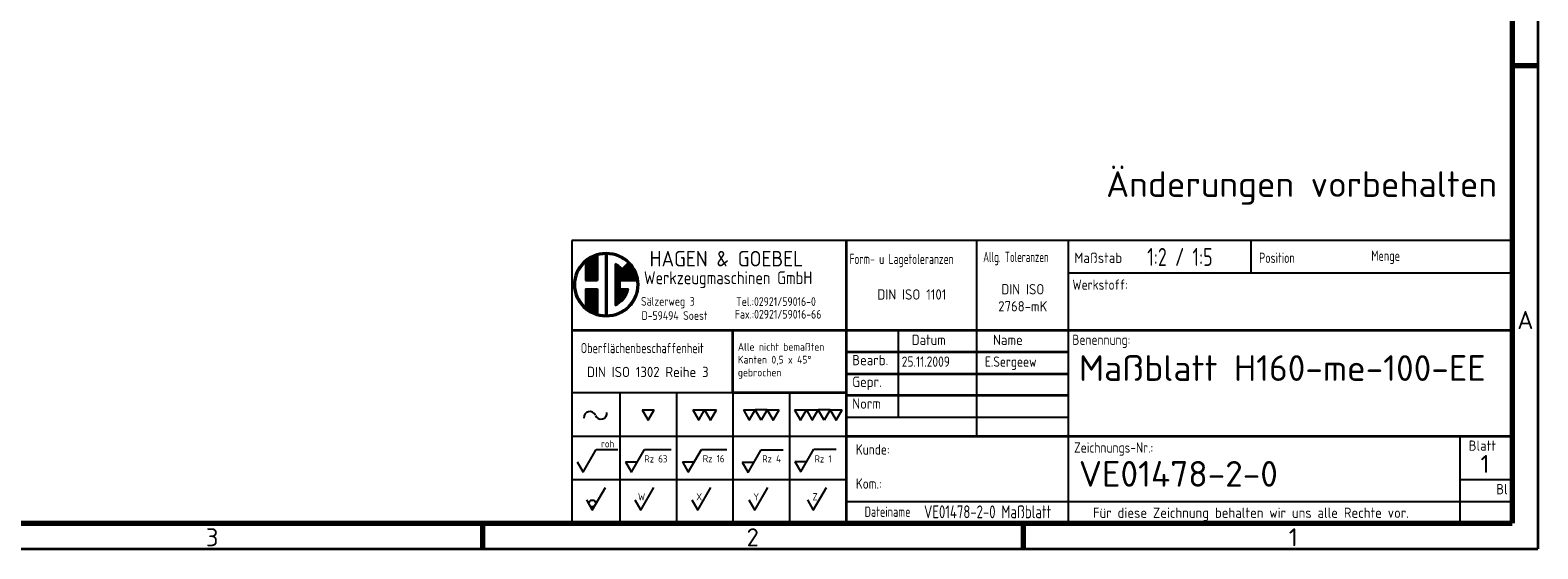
# Model space of a CAD drawing. Header units: millimetres. Extents: x 10 to 1672, y 10 to 1179.
# Tile 3 of 6: x 1086 to 1672, y 10 to 212. Entities that reach past the tile are written whole.
import ezdxf
from ezdxf.enums import TextEntityAlignment as Align

# ---------------------------------------------------------------- set-up
doc = ezdxf.new("R2010")
doc.units = ezdxf.units.MM
doc.header["$LTSCALE"] = 2
doc.layers.get('0').update_dxf_attribs({"lineweight": 25})
for name, color, linetype, lineweight in [('AM_BOR', 7, 'Continuous', 50), ('Rahmen (ISO)', 7, 'Continuous', 70), ('Symbol (ISO)', 7, 'Continuous', 25), ('Titel (ISO)', 7, 'Continuous', 50)]:
    doc.layers.add(name, color=color, linetype=linetype, lineweight=lineweight)
doc.styles.add('ACDINTS_30', font='isocp.shx')
doc.styles.add('ACDINTS_31', font='isocp.shx')
doc.styles.add('ACDINTS_32', font='isocp.shx')
doc.styles.add('ACDINTS_33', font='isocp.shx')
doc.styles.add('ACDINTS_34', font='isocp.shx')
doc.styles.add('ACDINTS_35', font='isocp.shx')
doc.styles.add('ACDINTS_40', font='isocp.shx')
doc.styles.add('ACDINTS_41', font='isocp.shx')
doc.styles.add('Notiztext (DIN)', font='isocpeur.ttf')
doc.styles.get("Standard").update_dxf_attribs({"font": 'ISOCP.shx'})
doc.styles.add('TextStyle32', font='isocp.shx')
doc.styles.add('TextStyle51', font='isocp.shx', dxfattribs={"width": 0.8})
doc.styles.add('TextStyle52', font='isocp.shx', dxfattribs={"width": 0.8})
doc.styles.add('TextStyle53', font='isocp.shx')
doc.styles.add('TextStyle54', font='isocp.shx')
doc.styles.add('TextStyle55', font='isocp.shx', dxfattribs={"width": 0.8})
doc.styles.add('TextStyle56', font='isocp.shx', dxfattribs={"width": 0.8})
doc.styles.add('TextStyle59', font='isocp.shx', dxfattribs={"width": 0.8})
doc.styles.add('TextStyle60', font='isocp.shx', dxfattribs={"width": 0.8})
doc.styles.add('TextStyle61', font='isocp.shx', dxfattribs={"width": 0.8})
doc.styles.add('TextStyle62', font='isocp.shx')
doc.styles.add('TextStyle63', font='isocp.shx')
doc.styles.add('TextStyle64', font='isocp.shx', dxfattribs={"width": 0.8})
doc.styles.add('TextStyle65', font='isocp.shx', dxfattribs={"width": 0.8})

# ---------------------------------------------------------------- blocks, each defined once
blk = doc.blocks.new('Ränder Hagen+Goebel Rahmen')
at = {"layer": 'Rahmen (ISO)', "linetype": 'Continuous', "lineweight": 35}
for p in [(836, 589), (5, 5)]:
    blk.add_line(p, (836, 5), dxfattribs=at)
at = {"layer": 'Rahmen (ISO)'}
for p, q in [((831, 584), (831, 10)), ((831, 99), (836, 99)), ((10, 10), (831, 10)), ((630.75, 10), (630.75, 5)), ((735.875, 10), (735.875, 5))]:
    blk.add_line(p, q, dxfattribs=at)
at = {"layer": 'Symbol (ISO)', "char_height": 3.5, "style": 'Notiztext (DIN)'}
for s, insert, attachment_point in [('A', (832, 49.5), 4), ('3', (578.187, 9), 2), ('2', (683.312, 9), 2), ('1', (788.437, 9), 2)]:
    blk.add_mtext(s, dxfattribs=dict(at, insert=insert, attachment_point=attachment_point))
blk = doc.blocks.new('Schriftfelder Hagen+Goebel')
at = {"color": 7}
for p, q in [((294.29, 154.82), (111.41, 154.82)), ((111.41, 154.82), (111.41, 99.83)), ((294.29, 99.83), (294.29, 154.82)), ((111.41, 99.83), (294.29, 99.83))]:
    blk.add_line(p, q, dxfattribs=at)
at = {"color": 7, "linetype": 'Continuous', "lineweight": 25}
for p, q in [((114.07, 150.62), (114.07, 147.01)), ((114.34, 150.85), (114.34, 147.01)), ((114.6, 151.05), (114.6, 147.01)), ((114.87, 151.24), (114.87, 147.01)), ((115.13, 151.4), (115.13, 147.01)), ((115.4, 151.54), (115.4, 147.01)), ((115.67, 151.67), (115.67, 147.01)), ((115.93, 151.78), (115.93, 147.01)), ((116.2, 151.88), (116.2, 147.01)), ((116.39, 151.98), (116.39, 147.01)), ((117.99, 152.46), (117.99, 139.96)), ((118.25, 152.46), (118.25, 139.96)), ((119.85, 150.25), (119.85, 142.17)), ((120.12, 150.12), (120.12, 142.3)), ((120.38, 149.97), (120.38, 142.45)), ((120.65, 149.8), (120.65, 142.62)), ((120.92, 149.6), (120.92, 147.01)), ((121.23, 149.31), (122.36, 150.44)), ((121.71, 149.8), (121.71, 147.01)), ((121.98, 150.07), (121.98, 147.01)), ((122.25, 150.33), (122.25, 147.01)), ((122.51, 150.25), (122.51, 147.01)), ((122.78, 149.97), (122.78, 147.01)), ((123.04, 149.62), (123.04, 147.01)), ((114.07, 147.01), (116.39, 147.01)), ((120.78, 147.01), (124.06, 147.01)), ((120.78, 147.01), (120.78, 145.41)), ((121.18, 149.36), (121.18, 147.01)), ((121.45, 149.54), (121.45, 147.01)), ((123.31, 149.2), (123.31, 147.01)), ((123.58, 148.68), (123.58, 147.01)), ((123.84, 147.97), (123.84, 147.01)), ((114.07, 145.41), (114.07, 141.8)), ((114.07, 145.41), (116.39, 145.41)), ((114.34, 145.41), (114.34, 141.57)), ((114.6, 145.41), (114.6, 141.37)), ((114.87, 145.41), (114.87, 141.18)), ((115.13, 145.41), (115.13, 141.02)), ((115.4, 145.41), (115.4, 140.88)), ((115.67, 145.41), (115.67, 140.75)), ((115.93, 145.41), (115.93, 140.64)), ((116.2, 145.41), (116.2, 140.54)), ((116.39, 145.41), (116.39, 140.44)), ((120.78, 145.41), (122.44, 145.41)), ((120.92, 145.41), (120.92, 142.82)), ((121.18, 145.41), (121.18, 143.06)), ((121.45, 145.41), (121.45, 143.34)), ((121.71, 145.41), (121.71, 143.68)), ((121.98, 145.41), (121.98, 144.11)), ((122.25, 145.41), (122.25, 144.7)), ((111.41, 125.21), (142.75, 125.21)), ((120.75, 125.21), (120.75, 99.83)), ((131.75, 125.21), (131.75, 99.83)), ((142.75, 125.21), (142.75, 99.83)), ((153.75, 125.21), (153.75, 99.83)), ((111.41, 116.75), (164.75, 116.75)), ((111.41, 108.29), (164.75, 108.29))]:
    blk.add_line(p, q, dxfattribs=at)
at = {"color": 7, "linetype": 'Continuous', "lineweight": 35}
blk.add_line((142.75, 125.21), (164.75, 125.21), dxfattribs=at)
for p, q in [((125.1, 121.84), (127.41, 121.84)), ((125.1, 121.84), (126.25, 119.84)), ((126.25, 119.84), (127.41, 121.84)), ((134.94, 121.85), (137.25, 121.85)), ((134.94, 121.85), (136.1, 119.85)), ((136.1, 119.85), (137.25, 121.85)), ((137.25, 121.85), (138.41, 119.85)), ((137.25, 121.85), (139.56, 121.85)), ((138.41, 119.85), (139.56, 121.85)), ((144.79, 121.84), (147.1, 121.84)), ((144.79, 121.84), (145.94, 119.84)), ((145.94, 119.84), (147.1, 121.84)), ((148.25, 119.84), (147.1, 121.84)), ((149.41, 121.84), (147.1, 121.84)), ((149.41, 121.84), (148.25, 119.84)), ((149.41, 121.84), (150.56, 119.84)), ((149.41, 121.84), (151.72, 121.84)), ((150.56, 119.84), (151.72, 121.84)), ((154.73, 121.84), (155.88, 119.84)), ((154.73, 121.84), (157.04, 121.84)), ((155.88, 119.84), (157.04, 121.84)), ((157.04, 121.84), (159.35, 121.84)), ((157.04, 121.84), (158.19, 119.84)), ((158.19, 119.84), (159.35, 121.84)), ((161.66, 121.84), (159.35, 121.84)), ((160.5, 119.84), (159.35, 121.84)), ((161.66, 121.84), (160.5, 119.84)), ((161.66, 121.84), (163.97, 121.84)), ((161.66, 121.84), (162.81, 119.84)), ((162.81, 119.84), (163.97, 121.84)), ((112.45, 111.77), (113.6, 109.77)), ((113.6, 109.77), (116.15, 114.17)), ((116.15, 114.17), (120.35, 114.17)), ((121.85, 111.74), (123.01, 109.74)), ((121.85, 111.74), (124.16, 111.74)), ((123.01, 109.74), (125.55, 114.14)), ((125.55, 114.14), (130.76, 114.14)), ((132.92, 111.74), (134.08, 109.74)), ((132.92, 111.74), (135.23, 111.74)), ((134.08, 109.74), (136.62, 114.14)), ((136.62, 114.14), (141.57, 114.14)), ((144.53, 111.7), (146.84, 111.7)), ((144.53, 111.7), (145.69, 109.7)), ((145.69, 109.7), (148.23, 114.1)), ((148.23, 114.1), (152.55, 114.1)), ((154.81, 111.79), (157.12, 111.79)), ((154.81, 111.79), (155.96, 109.79)), ((155.96, 109.79), (158.5, 114.19)), ((158.5, 114.19), (162.82, 114.19)), ((115.4, 102.33), (117.94, 106.73)), ((124.85, 102.33), (127.39, 106.73)), ((135.92, 102.33), (138.46, 106.73)), ((147.01, 102.33), (149.55, 106.73)), ((158.39, 102.33), (160.93, 106.73)), ((114.25, 104.33), (115.4, 102.33)), ((123.7, 104.33), (124.85, 102.33)), ((134.76, 104.33), (135.92, 102.33)), ((145.85, 104.33), (147.01, 102.33)), ((157.23, 104.33), (158.39, 102.33))]:
    blk.add_line(p, q)
at = {"color": 7, "lineweight": 35}
blk.add_line((164.75, 120.98), (164.75, 99.83), dxfattribs=at)
at = {"color": 7, "linetype": 'Continuous', "lineweight": 25}
for radius in [6.25, 5.99]:
    blk.add_circle((118.12, 146.21), radius, dxfattribs=at)
blk.add_circle((115.4, 103.66), 0.667)
for start, end in [(45, 66.8002), (293.1998, 349.5243)]:
    blk.add_arc((118.12, 146.21), 4.39, start, end, dxfattribs=at)
for centre, start, end in [((114.92, 120.36), 21.9122, 185.4858), ((117.09, 121.23), 201.9122, 5.4858)]:
    blk.add_arc(centre, 1.17, start, end)
at = {"layer": 'AM_BOR', "color": 7, "linetype": 'Continuous', "lineweight": 35}
for p, q in [((164.75, 154.82), (164.75, 120.98)), ((111.41, 137.35), (294.29, 137.35)), ((142.75, 125.21), (142.75, 137.35))]:
    blk.add_line(p, q, dxfattribs=at)
at = {"layer": 'AM_BOR', "color": 7, "linetype": 'Continuous', "lineweight": 25}
for p, q in [((190.15, 154.82), (190.15, 116.75)), ((207.93, 154.82), (207.93, 99.83)), ((243.49, 154.82), (243.49, 148.49)), ((207.93, 148.49), (294.29, 148.49)), ((174.91, 137.35), (174.91, 120.43)), ((164.75, 120.43), (207.93, 120.43)), ((284.13, 116.75), (284.13, 99.83)), ((284.13, 108.29), (294.29, 108.29)), ((164.75, 104.06), (294.29, 104.06))]:
    blk.add_line(p, q, dxfattribs=at)
at = {"layer": 'AM_BOR', "color": 7, "lineweight": 35}
blk.add_line((164.75, 116.75), (294.29, 116.75), dxfattribs=at)
at = {"layer": 'Titel (ISO)', "color": 7, "linetype": 'Continuous', "lineweight": 35}
for p, q in [((164.75, 133.12), (207.93, 133.12)), ((164.75, 128.89), (207.93, 128.89)), ((207.93, 124.66), (164.75, 124.66))]:
    blk.add_line(p, q, dxfattribs=at)
at = {"color": 7}
blk.add_text('HAGEN & GOEBEL', height=3, dxfattribs=at).set_placement((126.55, 149.76))
at = {"color": 7, "width": 0.9}
for s, height, p in [('Werkzeugmaschinen GmbH', 2.5, (125.45, 146.3)), ('Sälzerweg 3', 1.7, (124.88, 142.11)), ('Tel.:02921/59016-0', 1.7, (143.38, 142.07)), ('D-59494 Soest', 1.7, (124.99, 139.35)), ('Fax.:02921/59016-66', 1.7, (143.13, 139.6))]:
    blk.add_text(s, height=height, dxfattribs=at).set_placement(p)
at = {"color": 7, "style": 'ACDINTS_30', "width": 0.8}
blk.add_text('Oberflächenbeschaffenheit', height=2, dxfattribs=at).set_placement((113.16, 132.88))
at = {"color": 7, "style": 'ACDINTS_30'}
for s, p in [('Gepr.', (165.95, 126.31)), ('Norm', (165.95, 122.08))]:
    blk.add_text(s, height=2, dxfattribs=at).set_placement(p)
at = {"color": 7, "char_height": 2, "attachment_point": 1, "line_spacing_factor": 0.332}
for s, insert in [('\\fISOCP|b0|i0;\\W0.90;\\H2.0000;Werkstoff:', (208.77, 147.21)), ('\\fISOCP|b0|i0;\\W0.90;\\H2.0000;Benennung:', (208.76, 136.5)), ('\\fISOCP|b0|i0;\\W0.90;\\H2.0000;Zeichnungs-Nr.:', (209.11, 115.53))]:
    blk.add_mtext(s, dxfattribs=dict(at, insert=insert))
at = {"char_height": 1.4}
for s, insert, attachment_point, style in [('roh', (117.1, 114.56), 7, 'ACDINTS_40'), ('Rz 63', (125.53, 111.62), 7, 'ACDINTS_40'), ('Rz 16', (136.89, 111.67), 7, 'ACDINTS_40'), ('Rz 4', (148.45, 111.63), 7, 'ACDINTS_40'), ('Rz 1', (158.63, 111.62), 7, 'ACDINTS_40'), ('W', (125.69, 104.24), 9, 'ACDINTS_41'), ('X', (136.76, 104.25), 9, 'ACDINTS_41'), ('Y', (147.85, 104.24), 9, 'ACDINTS_41'), ('Z', (159.23, 104.26), 9, 'ACDINTS_41')]:
    blk.add_mtext(s, dxfattribs=dict(at, insert=insert, attachment_point=attachment_point, style=style))
at = {"color": 7, "insert": (166.66, 115.16), "char_height": 2, "width": 31.2179, "attachment_point": 1, "line_spacing_factor": 0.996}
blk.add_mtext('\\fISOCP|b0|i0;\\W0.90;\\H2.0000;Kunde:\\P\\PKom.:', dxfattribs=at)
at = {"layer": 'AM_BOR', "color": 7, "style": 'ACDINTS_30'}
for s, width, p in [('Allg. Toleranzen', 0.7, (191.43, 150.6)), ('Position', 0.8, (245.09, 150.43)), ('Menge', 0.8, (266.9, 150.83)), ('Form- u Lagetoleranzen', 0.75, (165.41, 150.21)), ('Dateiname', 0.8, (168.36, 101.05))]:
    blk.add_text(s, height=2, dxfattribs=dict(at, width=width)).set_placement(p)
for s, p in [('Maßstab', (209.15, 150.43)), ('Bearb.', (165.95, 130.54))]:
    blk.add_text(s, height=2, dxfattribs=at).set_placement(p)
at = {"layer": 'AM_BOR', "color": 7, "style": 'ACDINTS_32', "width": 0.983632}
blk.add_text('Datum', height=2, dxfattribs=at).set_placement((180.84, 134.48), align=Align.CENTER)
at = {"layer": 'AM_BOR', "color": 7, "style": 'ACDINTS_31'}
blk.add_text('Name', height=2, dxfattribs=at).set_placement((199.12, 134.48), align=Align.RIGHT)
at = {"layer": 'AM_BOR', "color": 7, "style": 'ACDINTS_32'}
for s, p in [('Blatt', (288.5, 113.9)), ('Bl', (292.31, 105.44))]:
    blk.add_text(s, height=2, dxfattribs=at).set_placement(p, align=Align.CENTER)
at = {"layer": 'AM_BOR', "color": 7, "line_spacing_factor": 0.996}
for s, insert, char_height, width, attachment_point, style in [('DIN ISO 2768-mK', (199.12, 141), 2, 15.0375, 8, 'ACDINTS_34'), (' \\PAlle nicht bemaßten Kanten 0,5 x 45° gebrochen', (143.71, 137.35), 1.5, 20.5101, 1, 'ACDINTS_35')]:
    blk.add_mtext(s, dxfattribs=dict(at, insert=insert, char_height=char_height, width=width, attachment_point=attachment_point, style=style))
at = {"layer": 'AM_BOR', "color": 7, "char_height": 2, "line_spacing_factor": 0.332}
for s, insert, attachment_point, style in [('DIN ISO 1101', (177.55, 143.3), 8, 'ACDINTS_34'), ('DIN ISO 1302 Reihe 3', (114.36, 130.23), 1, 'ACDINTS_33'), ('Für diese Zeichnung behalten wir uns alle Rechte vor.', (212.76, 102.85), 1, 'ACDINTS_33')]:
    blk.add_mtext(s, dxfattribs=dict(at, insert=insert, attachment_point=attachment_point, style=style))
at = {"layer": 'AM_BOR', "color": 7}
for tag, p, height, style, width in [('Maßstab:', (223.33, 149.84), 3.5, 'TextStyle64', 0.8), ('Positionsnummer', (254.96, 149.95), 3.5, 'TextStyle61', 0.8), ('Menge', (277.56, 149.84), 3.5, 'TextStyle60', 0.8), ('Material', (224.04, 143.99), 3, 'TextStyle52', 0.8), ('Halbzeug_(1.Zeile)', (261.93, 144.06), 3, 'TextStyle56', 0.8), ('Material_(2.Zeile)', (224.02, 139.81), 3, 'TextStyle51', 0.8), ('Halbzeug_(2.Zeile)', (261.93, 139.78), 3, 'TextStyle55', 0.8), ('ERSTELLUNGSDATUM', (175.59, 130.24), 2, 'TextStyle63', 0.9), ('AUTOR', (191.76, 130.24), 2, 'TextStyle62', 0.9), ('KONTROLLDATUM', (175.75, 126.01), 2, 'TextStyle53', 0.9), ('KONTROLLIERT_VON', (192.23, 126.32), 2, 'TextStyle54', 0.9), ('Beschreibung_2', (213.59, 121), 3.5, 'TextStyle59', 0.8), ('DATEINAME', (179.92, 100.78), 2.5, 'TextStyle65', 0.8)]:
    blk.add_attdef(tag, p, '', height=height, dxfattribs=dict(at, style=style, width=width))
at = {"layer": 'AM_BOR', "color": 7, "style": 'TextStyle32'}
blk.add_attdef('Plot-Datum', text='', height=3, dxfattribs=at).set_placement((288.92, 100.24), align=Align.CENTER)
at = {"layer": 'Titel (ISO)', "style": 'Notiztext (DIN)'}
blk.add_attdef('TITEL', text='', height=5, dxfattribs=at).set_placement((210.05, 129.99), align=Align.MIDDLE_LEFT)
at = {"layer": 'Titel (ISO)', "color": 7, "style": 'Notiztext (DIN)'}
blk.add_attdef('BAUTEILNUMMER', text='', height=5, dxfattribs=at).set_placement((210.03, 109.41), align=Align.MIDDLE_LEFT)
at = {"layer": 'Titel (ISO)', "style": 'Notiztext (DIN)'}
blk.add_attdef('Blattnummer', text='', height=3.5, dxfattribs=at).set_placement((290.13, 111.34), align=Align.MIDDLE_CENTER)

msp = doc.modelspace()

# ---------------------------------------------------------------- block references
at = {"xscale": 2, "yscale": 2, "zscale": 2}
msp.add_blockref('Ränder Hagen+Goebel Rahmen', (0, 0), dxfattribs=at)
msp.add_blockref('Schriftfelder Hagen+Goebel', (1073.4132, -179.6567), dxfattribs=at).add_auto_attribs({'Blattnummer': '1 ', 'TITEL': 'Maßblatt H160-me-100-EE', 'BAUTEILNUMMER': 'VE01478-2-0', 'AUTOR': 'E.Sergeew', 'ERSTELLUNGSDATUM': '25.11.2009', 'Maßstab:': '1:2 / 1:5', 'DATEINAME': 'VE01478-2-0 Maßblatt'})

# ---------------------------------------------------------------- texts
at = {"layer": 'Symbol (ISO)', "insert": (1504.0811, 156.88), "char_height": 10, "width": 222.227162, "attachment_point": 1, "style": 'Notiztext (DIN)'}
msp.add_mtext('{\\fISOCPEUR|b0|i0;\\H10.0000;Änderungen vorbehalten}', dxfattribs=at)

doc.saveas('drawing.dxf')
